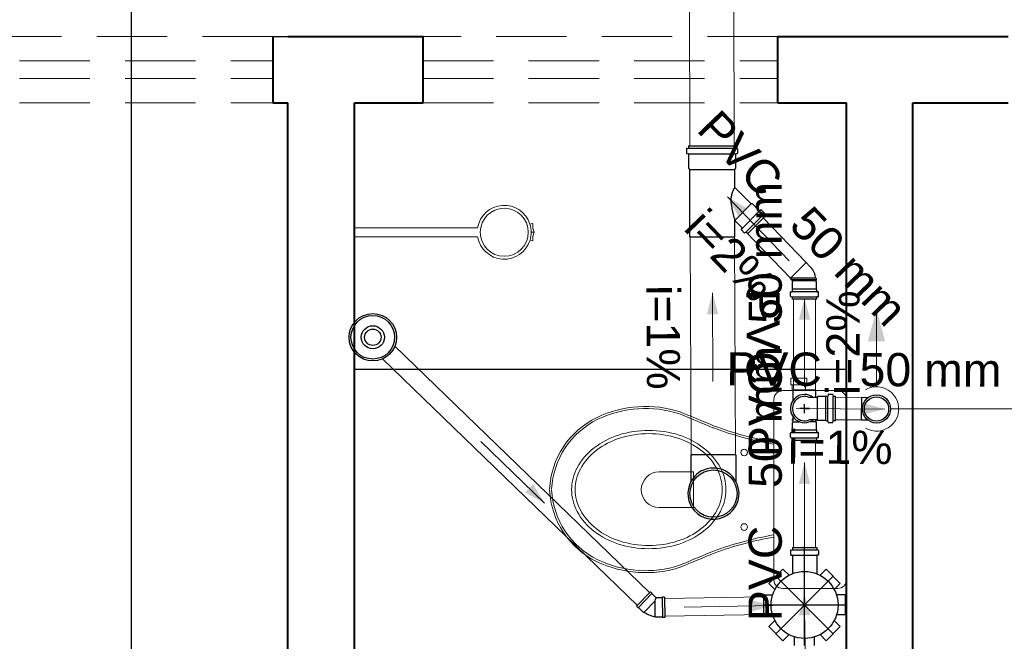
# Model space of a CAD drawing. Header units: millimetres. Extents: x 53 to 3943, y 29 to 3483.
# Tile 28 of 52: x 3874.23 to 3878.67, y 3438.94 to 3441.74. Entities that reach past the tile are written whole.
import ezdxf

# ---------------------------------------------------------------- set-up
doc = ezdxf.new("R2010")
doc.units = ezdxf.units.MM
doc.header["$MEASUREMENT"] = 0
doc.linetypes.add('DASHDOT', pattern=[2.54, 1.27, -0.635, 0, -0.635])
doc.linetypes.add('HIDDEN2', pattern=[0.47625, 0.3175, -0.15875])
for name, color, linetype in [('ARQ-ALVENARIA', 4, 'Continuous'), ('ARQ-PISO', 8, 'Continuous'), ('LOUÇAS', 7, 'Continuous'), ('Simbolos', 5, 'Continuous'), ('Simbolos_int', 2, 'Continuous')]:
    doc.layers.add(name, color=color, linetype=linetype)
for name, color, linetype, lineweight in [('CV-Condutos', 1, 'Continuous', 5), ('CV-Indicação coluna', 5, 'Continuous', 5), ('CV-Sentido conduto', 9, 'Continuous', 5), ('CV-Textos conduto', 7, 'Continuous', 5), ('DI-Detalhes', 1, 'Continuous', 30), ('MB_ALVENARIA', 7, 'Continuous', 40), ('MB_ESQUADRIA', 7, 'Continuous', 5), ('MB_MOBILIÁRIO', 8, 'Continuous', 13), ('TQ-Condutos', 3, 'Continuous', 5), ('TQ-Sentido conduto', 9, 'Continuous', 5), ('TQ-Textos conduto', 7, 'Continuous', 5)]:
    doc.layers.add(name, color=color, linetype=linetype, lineweight=lineweight)
doc.styles.add('Arial', font='arial.ttf')

msp = doc.modelspace()

# ---------------------------------------------------------------- hatches: boundary and pattern name
at = {"layer": 'CV-Condutos', "linetype": 'Continuous'}
msp.add_hatch(color=256, dxfattribs=at).paths.add_polyline_path([(3878.0957, 3440.4357), (3878.0569, 3440.2908), (3878.1345, 3440.2908)])
at = {"layer": 'CV-Sentido conduto', "linetype": 'Continuous'}
msp.add_hatch(color=256, dxfattribs=at).paths.add_polyline_path([(3878.1334, 3439.9855), (3878.0369, 3440.0119), (3878.0366, 3439.9601)])
at = {"layer": 'TQ-Sentido conduto', "linetype": 'Continuous'}
for points in [[(3877.4238, 3440.9424), (3877.4721, 3440.8548), (3877.5094, 3440.8907)], [(3877.3561, 3440.5096), (3877.3307, 3440.4129), (3877.3824, 3440.4131)], [(3877.7711, 3440.4843), (3877.7452, 3440.3877), (3877.7969, 3440.3877)], [(3877.7711, 3439.7446), (3877.7452, 3439.648), (3877.7969, 3439.648)], [(3876.598, 3439.5607), (3876.5465, 3439.6464), (3876.5106, 3439.6092)], [(3877.7701, 3439.1526), (3877.746, 3439.0556), (3877.7978, 3439.0565)], [(3877.6279, 3439.0995), (3877.5309, 3439.1237), (3877.5317, 3439.072)]]:
    msp.add_hatch(color=256, dxfattribs=at).paths.add_polyline_path(points)

# ---------------------------------------------------------------- linework, layer by layer
at = {"layer": 'ARQ-ALVENARIA'}
msp.add_lwpolyline([(3875.3724, 3441.6657), (3875.4403, 3441.6657)], dxfattribs=at)
at = {"layer": 'ARQ-PISO'}
msp.add_lwpolyline([(3875.7403, 3440.1657), (3875.7403, 3440.1657), (3877.9603, 3440.1657)], dxfattribs=at)
at = {"layer": 'CV-Condutos'}
for p, q in [((3877.9111, 3440.0367), (3878.0273, 3440.0361)), ((3877.9111, 3439.9367), (3878.0268, 3439.9361))]:
    msp.add_line(p, q, dxfattribs=at)
for points in [[(3878.0957, 3440.0857), (3878.0957, 3440.4357)], [(3878.0457, 3439.8991), (3878.0597, 3439.8924), (3878.0745, 3439.888), (3878.0899, 3439.8859), (3878.1054, 3439.8862), (3878.1206, 3439.8889), (3878.1353, 3439.8939), (3878.149, 3439.9011), (3878.1614, 3439.9104), (3878.1723, 3439.9214), (3878.1813, 3439.934), (3878.1883, 3439.9479), (3878.193, 3439.9627), (3878.1954, 3439.978), (3878.1954, 3439.9935), (3878.193, 3440.0088), (3878.1883, 3440.0235), (3878.1813, 3440.0374), (3878.1723, 3440.05), (3878.1614, 3440.0611), (3878.149, 3440.0703), (3878.1353, 3440.0775), (3878.1206, 3440.0826), (3878.1054, 3440.0852), (3878.0899, 3440.0855), (3878.0745, 3440.0834), (3878.0597, 3440.079), (3878.0457, 3440.0723)]]:
    msp.add_lwpolyline(points, dxfattribs=at)
at = {"layer": 'CV-Indicação coluna'}
msp.add_line((3879.3262, 3439.9857), (3878.1593, 3439.9857), dxfattribs=at)
at = {"layer": 'CV-Sentido conduto'}
msp.add_lwpolyline([(3877.7334, 3439.9876), (3878.1334, 3439.9855)], dxfattribs=at)
at = {"layer": 'DI-Detalhes'}
msp.add_lwpolyline([(3874.7354, 3445.6273), (3878.8382, 3445.6273), (3878.8382, 3437.9916), (3874.7354, 3437.9916), (3874.7354, 3445.6273)], dxfattribs=at)
at = {"layer": 'LOUÇAS'}
msp.add_line((3875.7403, 3440.7624), (3875.7403, 3440.8024), dxfattribs=at)
at = {"layer": 'MB_ALVENARIA'}
for points in [[(3875.3724, 3441.6657), (3875.3724, 3441.3657)], [(3875.4403, 3441.6657), (3876.0503, 3441.6657)], [(3876.0503, 3441.3657), (3876.0503, 3441.6657)], [(3877.6503, 3441.6657), (3878.6903, 3441.6657)], [(3877.6503, 3441.3657), (3877.6503, 3441.6657)], [(3875.3724, 3441.3657), (3875.4403, 3441.3657)], [(3875.4403, 3432.3257), (3875.4403, 3441.3657)], [(3875.7403, 3437.7057), (3875.7403, 3441.3657)], [(3875.7403, 3441.3657), (3876.0503, 3441.3657)], [(3877.6503, 3441.3657), (3877.9603, 3441.3657)], [(3877.9603, 3437.7057), (3877.9603, 3441.3657)], [(3878.2603, 3437.4057), (3878.2603, 3441.3657)], [(3878.2603, 3441.3657), (3878.6903, 3441.3657)]]:
    msp.add_lwpolyline(points, dxfattribs=at)
at = {"layer": 'MB_ESQUADRIA', "linetype": 'HIDDEN2'}
for points in [[(3875.3724, 3441.6657), (3871.3724, 3441.6657)], [(3877.6503, 3441.6657), (3876.0503, 3441.6657)], [(3871.3724, 3441.5557), (3875.3724, 3441.5557)], [(3876.0503, 3441.5557), (3877.6503, 3441.5557)], [(3871.3724, 3441.4757), (3875.3724, 3441.4757)], [(3876.0503, 3441.4757), (3877.6503, 3441.4757)], [(3871.3724, 3441.3657), (3875.3724, 3441.3657)], [(3876.0503, 3441.3657), (3877.6503, 3441.3657)]]:
    msp.add_lwpolyline(points, dxfattribs=at)
at = {"layer": 'MB_MOBILIÁRIO'}
for p, q in [((3876.5438, 3440.8223), (3876.5325, 3440.8187)), ((3876.2965, 3440.8024), (3875.7403, 3440.8024)), ((3876.551, 3440.7824), (3876.538, 3440.7824)), ((3876.551, 3440.7824), (3876.538, 3440.7824)), ((3876.2965, 3440.7624), (3875.7403, 3440.7624)), ((3876.5327, 3440.7469), (3876.5437, 3440.7435)), ((3877.9603, 3440.0289), (3877.9603, 3439.2143))]:
    msp.add_line(p, q, dxfattribs=at)
for points in [[(3877.7097, 3440.0947), (3877.7097, 3440.1248), (3877.7455, 3440.1248), (3877.7813, 3440.1248), (3877.7813, 3440.0947), (3877.7756, 3440.0947), (3877.7756, 3440.069)], [(3877.9603, 3440.0289), (3877.9603, 3440.0289), (3877.9574, 3440.0446), (3877.9488, 3440.0575), (3877.936, 3440.0661), (3877.9202, 3440.069), (3877.6725, 3440.069), (3877.6725, 3440.069), (3877.6568, 3440.0661), (3877.6439, 3440.0575), (3877.6353, 3440.0446), (3877.6324, 3440.0289), (3877.6324, 3439.6223)], [(3877.7097, 3440.0947), (3877.7155, 3440.0947)], [(3877.7756, 3440.0947), (3877.7155, 3440.0947)], [(3877.7155, 3440.0947), (3877.7155, 3440.069)], [(3877.631, 3439.827), (3877.631, 3439.827), (3877.6324, 3439.8266)], [(3877.1156, 3439.7025), (3877.2702, 3439.7025), (3877.2702, 3439.6209)], [(3877.1156, 3439.5407), (3877.2702, 3439.5407), (3877.2702, 3439.6223)], [(3877.9603, 3439.2143), (3877.9603, 3439.2143), (3877.9574, 3439.1985), (3877.9488, 3439.1871), (3877.936, 3439.1785), (3877.9202, 3439.1756), (3877.6725, 3439.1756), (3877.6725, 3439.1756), (3877.6568, 3439.1785), (3877.6439, 3439.1871), (3877.6353, 3439.1985), (3877.6324, 3439.2143), (3877.6324, 3439.6223)], [(3877.631, 3439.4176), (3877.631, 3439.4176), (3877.6324, 3439.418)]]:
    msp.add_lwpolyline(points, dxfattribs=at)
for points in [[(3877.4163, 3439.6223, 0.124451), (3877.3914, 3439.7205), (3877.3914, 3439.7205, 0.105729), (3877.3144, 3439.8109), (3877.3144, 3439.8109, 0.086876), (3877.2053, 3439.8679), (3877.2053, 3439.8679, 0.077041), (3877.0684, 3439.8891), (3877.0684, 3439.8891, 0.077041), (3876.9315, 3439.8679), (3876.9315, 3439.8679, 0.086876), (3876.8224, 3439.8109), (3876.8224, 3439.8109, 0.105729), (3876.7453, 3439.7205), (3876.7453, 3439.7205, 0.124451), (3876.7205, 3439.6223), (3876.7205, 3439.6223, 0.124451), (3876.7453, 3439.524), (3876.7453, 3439.524, 0.105729), (3876.8224, 3439.4337), (3876.8224, 3439.4337, 0.086876), (3876.9315, 3439.3767), (3876.9315, 3439.3767, 0.077041), (3877.0684, 3439.3555), (3877.0684, 3439.3555, 0.077041), (3877.2053, 3439.3767), (3877.2053, 3439.3767, 0.086876), (3877.3144, 3439.4337), (3877.3144, 3439.4337, 0.105729), (3877.3914, 3439.524), (3877.3914, 3439.524, 0.124451), (3877.4163, 3439.6223), (3877.4163, 3439.6223)], [(3877.4, 3439.6223, 0.124451), (3877.3768, 3439.7142), (3877.3768, 3439.7142, 0.105729), (3877.3038, 3439.7998), (3877.3038, 3439.7998, 0.086876), (3877.1997, 3439.8541), (3877.1997, 3439.8541, 0.077041), (3877.0684, 3439.8744), (3877.0684, 3439.8744, 0.077041), (3876.937, 3439.8541), (3876.937, 3439.8541, 0.086876), (3876.8329, 3439.7998), (3876.8329, 3439.7998, 0.105729), (3876.7599, 3439.7142), (3876.7599, 3439.7142, 0.124451), (3876.7367, 3439.6223), (3876.7367, 3439.6223, 0.124451), (3876.7599, 3439.5304), (3876.7599, 3439.5304, 0.105729), (3876.8329, 3439.4448), (3876.8329, 3439.4448, 0.086876), (3876.937, 3439.3905), (3876.937, 3439.3905, 0.077041), (3877.0684, 3439.3702), (3877.0684, 3439.3702, 0.077041), (3877.1997, 3439.3905), (3877.1997, 3439.3905, 0.086876), (3877.3038, 3439.4448), (3877.3038, 3439.4448, 0.105729), (3877.3768, 3439.5304), (3877.3768, 3439.5304, 0.124451), (3877.4, 3439.6223), (3877.4, 3439.6223)]]:
    msp.add_lwpolyline(points, format="xyb", dxfattribs=at)
for centre, radius in [((3876.4165, 3440.7824), 0.1083), ((3877.4986, 3439.7898), 0.015), ((3877.4986, 3439.4534), 0.015)]:
    msp.add_circle(centre, radius, dxfattribs=at)
for centre, radius, start, end in [((3876.4165, 3440.7824), 0.1216, 17.388, 170.5313), ((3876.5441, 3440.8213), 0.00097, 353.9787, 107.388), ((3876.6222, 3440.8131), 0.0775, 173.9787, 203.3533), ((3876.4165, 3440.7824), 0.1216, 343.0092, 17.388), ((3876.6222, 3440.7517), 0.0775, 156.6467, 185.2895), ((3876.4165, 3440.7824), 0.1216, 189.4687, 343.0092), ((3876.544, 3440.7444), 0.00097, 253.0092, 5.2895), ((3877.054, 3439.4873), 0.5098, 72.0904, 115.4458), ((3877.0536, 3439.4947), 0.4934, 71.867, 115.7625), ((3877, 3439.6057), 0.3797, 115.7625, 177.2081), ((3877, 3439.6057), 0.3702, 115.7625, 177.2081), ((3898.24, 3490.3714), 54.6199, 247.35144, 247.52574), ((3899.4375, 3493.2477), 57.726, 247.353796, 247.518324), ((3877.8932, 3441.3391), 1.5346, 249.6909, 260.163), ((3877.8932, 3441.3391), 1.5251, 249.6909, 260.163), ((3877.1156, 3439.6216), 0.0809, 90, 270), ((3877, 3439.6389), 0.3797, 182.7919, 244.2375), ((3877, 3439.6389), 0.3702, 182.7919, 244.2375), ((3877.8932, 3437.9055), 1.5346, 99.837, 110.3091), ((3877.8932, 3437.9055), 1.5251, 99.837, 110.3091), ((3898.24, 3388.8731), 54.6199, 112.47426, 112.64856), ((3899.4375, 3385.9969), 57.726, 112.481676, 112.646204), ((3877.054, 3439.7573), 0.5098, 244.5542, 287.9096), ((3877.0536, 3439.7499), 0.4934, 244.2375, 288.133)]:
    msp.add_arc(centre, radius, start, end, dxfattribs=at)
at = {"layer": 'Simbolos'}
for p, q in [((3877.2385, 3441.1577), (3877.2385, 3441.1388)), ((3877.2399, 3441.1596), (3877.2458, 3441.1612)), ((3877.2403, 3441.1368), (3877.2454, 3441.1364)), ((3877.2473, 3441.172), (3877.2473, 3441.1631)), ((3877.2473, 3441.172), (3877.4603, 3441.172)), ((3877.2473, 3441.1344), (3877.2473, 3441.0707)), ((3877.4603, 3441.172), (3877.4603, 3441.1631)), ((3877.4603, 3441.1344), (3877.4603, 3441.0707)), ((3877.4676, 3441.1596), (3877.4617, 3441.1612)), ((3877.4672, 3441.1368), (3877.4621, 3441.1364)), ((3877.4691, 3441.1577), (3877.4691, 3441.1388)), ((3877.2473, 3441.0707), (3877.2522, 3441.0658)), ((3877.2522, 3441.0658), (3877.2522, 3440.762)), ((3877.4603, 3441.0707), (3877.4554, 3441.0658)), ((3877.4554, 3441.0658), (3877.4554, 3440.9861)), ((3877.5307, 3440.91), (3877.4559, 3440.9847)), ((3877.5364, 3440.91), (3877.5307, 3440.91)), ((3877.5667, 3440.8796), (3877.5364, 3440.91)), ((3877.5735, 3440.8829), (3877.5694, 3440.8795)), ((3877.5886, 3440.8703), (3877.5762, 3440.8827)), ((3877.5889, 3440.8679), (3877.5858, 3440.8626)), ((3877.4554, 3440.8371), (3877.4554, 3440.762)), ((3877.459, 3440.8383), (3877.4588, 3440.8385)), ((3877.459, 3440.8326), (3877.459, 3440.8383)), ((3877.4894, 3440.8022), (3877.459, 3440.8326)), ((3877.5923, 3440.854), (3877.5149, 3440.7767)), ((3877.5923, 3440.854), (3877.5861, 3440.8602)), ((3877.4861, 3440.7955), (3877.4895, 3440.7995)), ((3877.4986, 3440.7804), (3877.4862, 3440.7928)), ((3877.501, 3440.7801), (3877.5064, 3440.7832)), ((3877.5149, 3440.7767), (3877.5088, 3440.7828)), ((3877.2522, 3440.762), (3877.4554, 3440.762)), ((3877.7954, 3440.6286), (3877.7778, 3440.6462)), ((3877.7175, 3440.5631), (3877.7061, 3440.5745)), ((3877.7168, 3440.5595), (3877.7175, 3440.5603)), ((3877.7168, 3440.5259), (3877.7168, 3440.5595)), ((3877.8218, 3440.5747), (3877.8248, 3440.5745)), ((3877.8218, 3440.5683), (3877.8248, 3440.5686)), ((3877.8218, 3440.5631), (3877.8218, 3440.5683)), ((3877.8254, 3440.5595), (3877.8218, 3440.5631)), ((3877.8248, 3440.5686), (3877.8248, 3440.5745)), ((3877.8254, 3440.5259), (3877.8254, 3440.5595)), ((3877.7075, 3440.4942), (3877.7075, 3440.5117)), ((3877.7093, 3440.5137), (3877.7145, 3440.5142)), ((3877.7164, 3440.5255), (3877.7168, 3440.5259)), ((3877.7164, 3440.5162), (3877.7164, 3440.5255)), ((3877.8258, 3440.5255), (3877.8254, 3440.5259)), ((3877.8258, 3440.5162), (3877.8258, 3440.5255)), ((3877.8328, 3440.5137), (3877.8276, 3440.5142)), ((3877.8347, 3440.4942), (3877.8347, 3440.5117)), ((3877.7089, 3440.4923), (3877.7149, 3440.4907)), ((3877.7164, 3440.48), (3877.7164, 3440.4887)), ((3877.8258, 3440.48), (3877.7164, 3440.48)), ((3877.8258, 3440.48), (3877.8258, 3440.4887)), ((3877.8332, 3440.4923), (3877.8272, 3440.4907)), ((3877.7204, 3440.0258), (3877.7204, 3440.0712)), ((3877.8218, 3440.0381), (3877.8218, 3440.0712)), ((3877.828, 3440.0381), (3877.7916, 3440.0381)), ((3877.8316, 3440.0417), (3877.828, 3440.0381)), ((3877.8652, 3440.0417), (3877.8316, 3440.0417)), ((3877.8656, 3440.0421), (3877.8652, 3440.0417)), ((3877.8749, 3440.0421), (3877.8656, 3440.0421)), ((3877.8774, 3440.0491), (3877.8769, 3440.0439)), ((3877.8969, 3440.051), (3877.8794, 3440.051)), ((3877.8988, 3440.0495), (3877.9004, 3440.0435)), ((3877.9111, 3440.0421), (3877.9024, 3440.0421)), ((3877.9111, 3439.9327), (3877.9111, 3440.0421)), ((3878.0575, 3440.0366), (3878.0273, 3440.0368)), ((3877.7204, 3439.9399), (3877.7174, 3439.9396)), ((3877.7174, 3439.9337), (3877.7174, 3439.9396)), ((3877.7204, 3439.9335), (3877.7174, 3439.9337)), ((3877.7204, 3439.9283), (3877.7204, 3439.949)), ((3877.828, 3439.9367), (3877.7916, 3439.9367)), ((3877.8218, 3439.9283), (3877.8218, 3439.9367)), ((3877.8218, 3439.9335), (3877.8248, 3439.9337)), ((3877.8248, 3439.9337), (3877.8248, 3439.9367)), ((3877.8316, 3439.9331), (3877.828, 3439.9367)), ((3877.8652, 3439.9331), (3877.8316, 3439.9331)), ((3877.8656, 3439.9327), (3877.8652, 3439.9331)), ((3877.8749, 3439.9327), (3877.8656, 3439.9327)), ((3877.9111, 3439.9327), (3877.9024, 3439.9327)), ((3878.057, 3439.9352), (3878.0268, 3439.9354)), ((3877.7164, 3439.8907), (3877.7168, 3439.8911)), ((3877.7164, 3439.8813), (3877.7164, 3439.8907)), ((3877.7168, 3439.9247), (3877.7204, 3439.9283)), ((3877.7168, 3439.8911), (3877.7168, 3439.9247)), ((3877.8254, 3439.9247), (3877.8218, 3439.9283)), ((3877.8254, 3439.8911), (3877.8254, 3439.9247)), ((3877.8258, 3439.8907), (3877.8254, 3439.8911)), ((3877.8258, 3439.8813), (3877.8258, 3439.8907)), ((3877.8774, 3439.9256), (3877.8769, 3439.9308)), ((3877.8969, 3439.9238), (3877.8794, 3439.9238)), ((3877.8988, 3439.9252), (3877.9004, 3439.9312)), ((3877.7075, 3439.8593), (3877.7075, 3439.8768)), ((3877.7089, 3439.8574), (3877.7149, 3439.8558)), ((3877.7093, 3439.8788), (3877.7145, 3439.8793)), ((3877.7164, 3439.8452), (3877.7164, 3439.8539)), ((3877.7164, 3439.8452), (3877.8258, 3439.8452)), ((3877.8258, 3439.8452), (3877.8258, 3439.8539)), ((3877.8332, 3439.8574), (3877.8272, 3439.8558)), ((3877.8328, 3439.8788), (3877.8276, 3439.8793)), ((3877.8347, 3439.8593), (3877.8347, 3439.8768)), ((3877.2579, 3439.7787), (3877.2584, 3439.658)), ((3877.4611, 3439.7796), (3877.4616, 3439.659)), ((3877.7164, 3439.3609), (3877.8258, 3439.3609)), ((3877.7164, 3439.3609), (3877.7164, 3439.3522)), ((3877.8258, 3439.3609), (3877.8258, 3439.3522)), ((3877.7075, 3439.3467), (3877.7075, 3439.3292)), ((3877.7089, 3439.3486), (3877.7149, 3439.3502)), ((3877.7093, 3439.3272), (3877.7145, 3439.3267)), ((3877.7164, 3439.3247), (3877.7164, 3439.2426)), ((3877.8258, 3439.3247), (3877.8258, 3439.2426)), ((3877.8332, 3439.3486), (3877.8272, 3439.3502)), ((3877.8328, 3439.3272), (3877.8276, 3439.3267)), ((3877.8347, 3439.3467), (3877.8347, 3439.3292)), ((3877.6098, 3439.1994), (3877.6735, 3439.2631)), ((3877.6735, 3439.2631), (3877.701, 3439.2356)), ((3877.8686, 3439.2631), (3877.8412, 3439.2356)), ((3877.8686, 3439.2631), (3877.9323, 3439.1994)), ((3877.6098, 3439.1994), (3877.6373, 3439.172)), ((3877.9323, 3439.1994), (3877.9048, 3439.172)), ((3877.0769, 3439.1614), (3877.0135, 3439.0958)), ((3877.0769, 3439.1614), (3877.0826, 3439.1558)), ((3877.0826, 3439.1558), (3877.0827, 3439.153)), ((3877.0827, 3439.153), (3877.102, 3439.1342)), ((3877.129, 3439.1347), (3877.102, 3439.1342)), ((3877.1309, 3439.1368), (3877.129, 3439.1347)), ((3877.1389, 3439.1369), (3877.1309, 3439.1368)), ((3877.1389, 3439.1369), (3877.1405, 3439.0457)), ((3877.5881, 3439.1469), (3877.6269, 3439.1469)), ((3877.5881, 3439.0569), (3877.5881, 3439.1469)), ((3877.9541, 3439.1469), (3877.9152, 3439.1469)), ((3877.9541, 3439.1469), (3877.9541, 3439.0569)), ((3877.0135, 3439.0958), (3877.0193, 3439.0902)), ((3877.0193, 3439.0902), (3877.0221, 3439.0903)), ((3877.0221, 3439.0903), (3877.0437, 3439.0694)), ((3877.0437, 3439.0694), (3877.047, 3439.0695)), ((3877.1005, 3439.047), (3877.098, 3439.0494)), ((3877.1305, 3439.0475), (3877.1005, 3439.047)), ((3877.1325, 3439.0455), (3877.1305, 3439.0475)), ((3877.1405, 3439.0457), (3877.1325, 3439.0455)), ((3877.5881, 3439.0569), (3877.6269, 3439.0569)), ((3877.9541, 3439.0569), (3877.9152, 3439.0569)), ((3877.6098, 3439.0043), (3877.6373, 3439.0318)), ((3877.6735, 3438.9406), (3877.6098, 3439.0043)), ((3877.9323, 3439.0043), (3877.8686, 3438.9406)), ((3877.9323, 3439.0043), (3877.9048, 3439.0318)), ((3877.6735, 3438.9406), (3877.701, 3438.9681)), ((3877.7261, 3438.9189), (3877.7261, 3438.9577)), ((3877.8161, 3438.9189), (3877.8161, 3438.9577)), ((3877.8686, 3438.9406), (3877.8412, 3438.9681))]:
    msp.add_line(p, q, dxfattribs=at)
for points in [[(3877.2399, 3441.1597), (3877.2397, 3441.1596), (3877.2394, 3441.1594), (3877.2392, 3441.1593), (3877.239, 3441.159), (3877.2388, 3441.1588), (3877.2387, 3441.1586), (3877.2386, 3441.1583), (3877.2385, 3441.158), (3877.2385, 3441.1577)], [(3877.2385, 3441.1388), (3877.2385, 3441.1385), (3877.2386, 3441.1382), (3877.2387, 3441.1379), (3877.2389, 3441.1376), (3877.2391, 3441.1373), (3877.2394, 3441.1371), (3877.2397, 3441.137), (3877.24, 3441.1369), (3877.2403, 3441.1368)], [(3877.2473, 3441.1344), (3877.2472, 3441.1347), (3877.2472, 3441.135), (3877.247, 3441.1353), (3877.2468, 3441.1356), (3877.2466, 3441.1358), (3877.2464, 3441.136), (3877.2461, 3441.1362), (3877.2458, 3441.1363), (3877.2454, 3441.1364)], [(3877.2458, 3441.1612), (3877.2461, 3441.1613), (3877.2463, 3441.1614), (3877.2466, 3441.1616), (3877.2468, 3441.1618), (3877.2469, 3441.162), (3877.2471, 3441.1623), (3877.2472, 3441.1626), (3877.2472, 3441.1628), (3877.2473, 3441.1631)], [(3877.4603, 3441.1631), (3877.4603, 3441.1628), (3877.4604, 3441.1626), (3877.4605, 3441.1623), (3877.4606, 3441.162), (3877.4608, 3441.1618), (3877.461, 3441.1616), (3877.4612, 3441.1614), (3877.4615, 3441.1613), (3877.4617, 3441.1612)], [(3877.4621, 3441.1364), (3877.4618, 3441.1363), (3877.4615, 3441.1362), (3877.4612, 3441.136), (3877.4609, 3441.1358), (3877.4607, 3441.1356), (3877.4605, 3441.1353), (3877.4604, 3441.135), (3877.4603, 3441.1347), (3877.4603, 3441.1344)], [(3877.4672, 3441.1368), (3877.4676, 3441.1369), (3877.4679, 3441.137), (3877.4682, 3441.1371), (3877.4684, 3441.1373), (3877.4686, 3441.1376), (3877.4688, 3441.1379), (3877.469, 3441.1382), (3877.469, 3441.1385), (3877.4691, 3441.1388)], [(3877.4691, 3441.1577), (3877.469, 3441.158), (3877.469, 3441.1583), (3877.4689, 3441.1586), (3877.4687, 3441.1588), (3877.4686, 3441.159), (3877.4684, 3441.1593), (3877.4681, 3441.1594), (3877.4679, 3441.1596), (3877.4676, 3441.1597)], [(3877.4554, 3440.9861), (3877.4554, 3440.9859), (3877.4554, 3440.9858), (3877.4554, 3440.9856), (3877.4555, 3440.9854), (3877.4556, 3440.9853), (3877.4556, 3440.9851), (3877.4557, 3440.985), (3877.4558, 3440.9848), (3877.456, 3440.9847)], [(3877.5667, 3440.8796), (3877.567, 3440.8794), (3877.5673, 3440.8792), (3877.5676, 3440.8791), (3877.5679, 3440.879), (3877.5682, 3440.879), (3877.5686, 3440.879), (3877.5689, 3440.8791), (3877.5692, 3440.8793), (3877.5694, 3440.8795)], [(3877.5762, 3440.8827), (3877.5759, 3440.8829), (3877.5756, 3440.8831), (3877.5753, 3440.8832), (3877.575, 3440.8833), (3877.5747, 3440.8833), (3877.5744, 3440.8833), (3877.574, 3440.8832), (3877.5737, 3440.883), (3877.5735, 3440.8829)], [(3877.5889, 3440.8679), (3877.589, 3440.8682), (3877.5891, 3440.8685), (3877.5891, 3440.8687), (3877.5891, 3440.869), (3877.5891, 3440.8693), (3877.589, 3440.8696), (3877.5889, 3440.8699), (3877.5888, 3440.8701), (3877.5886, 3440.8703)], [(3877.4588, 3440.8385), (3877.4586, 3440.8387), (3877.4584, 3440.8388), (3877.4581, 3440.8389), (3877.4579, 3440.839), (3877.4576, 3440.8391), (3877.4574, 3440.8391), (3877.4571, 3440.8391), (3877.4568, 3440.839), (3877.4566, 3440.8389), (3877.4564, 3440.8388), (3877.4561, 3440.8387), (3877.456, 3440.8385), (3877.4558, 3440.8383), (3877.4556, 3440.8381), (3877.4555, 3440.8378), (3877.4554, 3440.8376), (3877.4554, 3440.8373), (3877.4554, 3440.8371)], [(3877.5858, 3440.8626), (3877.5857, 3440.8623), (3877.5856, 3440.8621), (3877.5856, 3440.8618), (3877.5855, 3440.8615), (3877.5856, 3440.8612), (3877.5857, 3440.8609), (3877.5858, 3440.8607), (3877.5859, 3440.8604), (3877.5861, 3440.8602)], [(3877.4861, 3440.7955), (3877.4859, 3440.7952), (3877.4858, 3440.7949), (3877.4857, 3440.7946), (3877.4856, 3440.7943), (3877.4857, 3440.7939), (3877.4857, 3440.7936), (3877.4859, 3440.7933), (3877.486, 3440.793), (3877.4862, 3440.7928)], [(3877.4895, 3440.7995), (3877.4897, 3440.7998), (3877.4898, 3440.8001), (3877.4899, 3440.8004), (3877.49, 3440.8007), (3877.49, 3440.8011), (3877.4899, 3440.8014), (3877.4898, 3440.8017), (3877.4896, 3440.802), (3877.4894, 3440.8022)], [(3877.4986, 3440.7804), (3877.4989, 3440.7802), (3877.4991, 3440.7801), (3877.4994, 3440.7799), (3877.4996, 3440.7799), (3877.4999, 3440.7798), (3877.5002, 3440.7798), (3877.5005, 3440.7799), (3877.5008, 3440.78), (3877.501, 3440.7801)], [(3877.5088, 3440.7828), (3877.5086, 3440.783), (3877.5083, 3440.7832), (3877.5081, 3440.7833), (3877.5078, 3440.7834), (3877.5075, 3440.7834), (3877.5072, 3440.7834), (3877.5069, 3440.7834), (3877.5066, 3440.7833), (3877.5064, 3440.7832)], [(3877.8218, 3440.5747), (3877.8206, 3440.5814), (3877.819, 3440.588), (3877.8169, 3440.5945), (3877.8144, 3440.6008), (3877.8114, 3440.6068), (3877.808, 3440.6127), (3877.8042, 3440.6183), (3877.8, 3440.6236), (3877.7954, 3440.6286)], [(3877.7175, 3440.5603), (3877.7176, 3440.5604), (3877.7177, 3440.5605), (3877.7178, 3440.5607), (3877.7179, 3440.5608), (3877.718, 3440.561), (3877.718, 3440.5612), (3877.718, 3440.5613), (3877.7181, 3440.5615), (3877.7181, 3440.5617), (3877.7181, 3440.5619), (3877.718, 3440.562), (3877.718, 3440.5622), (3877.718, 3440.5624), (3877.7179, 3440.5625), (3877.7178, 3440.5627), (3877.7177, 3440.5628), (3877.7176, 3440.563), (3877.7175, 3440.5631)], [(3877.7093, 3440.5137), (3877.709, 3440.5137), (3877.7086, 3440.5136), (3877.7084, 3440.5134), (3877.7081, 3440.5132), (3877.7079, 3440.513), (3877.7077, 3440.5127), (3877.7076, 3440.5124), (3877.7075, 3440.5121), (3877.7075, 3440.5117)], [(3877.7145, 3440.5142), (3877.7149, 3440.5143), (3877.7152, 3440.5144), (3877.7155, 3440.5145), (3877.7157, 3440.5147), (3877.7159, 3440.515), (3877.7161, 3440.5152), (3877.7162, 3440.5155), (3877.7163, 3440.5159), (3877.7164, 3440.5162)], [(3877.8258, 3440.5162), (3877.8258, 3440.5159), (3877.8259, 3440.5155), (3877.826, 3440.5152), (3877.8262, 3440.515), (3877.8264, 3440.5147), (3877.8267, 3440.5145), (3877.8269, 3440.5144), (3877.8273, 3440.5143), (3877.8276, 3440.5142)], [(3877.8347, 3440.5117), (3877.8346, 3440.5121), (3877.8345, 3440.5124), (3877.8344, 3440.5127), (3877.8342, 3440.513), (3877.834, 3440.5132), (3877.8338, 3440.5134), (3877.8335, 3440.5136), (3877.8332, 3440.5137), (3877.8328, 3440.5137)], [(3877.7075, 3440.4942), (3877.7075, 3440.4939), (3877.7075, 3440.4936), (3877.7076, 3440.4934), (3877.7078, 3440.4931), (3877.708, 3440.4929), (3877.7082, 3440.4927), (3877.7084, 3440.4925), (3877.7087, 3440.4924), (3877.7089, 3440.4923)], [(3877.7164, 3440.4887), (3877.7163, 3440.489), (3877.7163, 3440.4893), (3877.7162, 3440.4896), (3877.716, 3440.4898), (3877.7158, 3440.4901), (3877.7156, 3440.4903), (3877.7154, 3440.4904), (3877.7151, 3440.4906), (3877.7149, 3440.4907)], [(3877.8272, 3440.4907), (3877.827, 3440.4906), (3877.8267, 3440.4904), (3877.8265, 3440.4903), (3877.8263, 3440.4901), (3877.8261, 3440.4898), (3877.8259, 3440.4896), (3877.8258, 3440.4893), (3877.8258, 3440.489), (3877.8258, 3440.4887)], [(3877.8332, 3440.4923), (3877.8334, 3440.4924), (3877.8337, 3440.4925), (3877.8339, 3440.4927), (3877.8341, 3440.4929), (3877.8343, 3440.4931), (3877.8345, 3440.4934), (3877.8346, 3440.4936), (3877.8346, 3440.4939), (3877.8347, 3440.4942)], [(3877.7916, 3440.0381), (3877.7841, 3440.0405), (3877.7762, 3440.0418), (3877.7683, 3440.042), (3877.7605, 3440.041), (3877.7528, 3440.0389), (3877.7456, 3440.0358), (3877.7389, 3440.0316), (3877.7328, 3440.0265), (3877.7276, 3440.0206), (3877.7232, 3440.0139), (3877.7199, 3440.0067), (3877.7176, 3439.9992), (3877.7165, 3439.9913), (3877.7165, 3439.9834), (3877.7176, 3439.9756), (3877.7199, 3439.968), (3877.7232, 3439.9608), (3877.7276, 3439.9542), (3877.7328, 3439.9483), (3877.7389, 3439.9431), (3877.7456, 3439.939), (3877.7528, 3439.9358), (3877.7605, 3439.9337), (3877.7683, 3439.9327), (3877.7762, 3439.9329), (3877.7841, 3439.9342), (3877.7916, 3439.9367)], [(3877.8749, 3440.0421), (3877.8752, 3440.0421), (3877.8756, 3440.0422), (3877.8759, 3440.0423), (3877.8761, 3440.0425), (3877.8764, 3440.0427), (3877.8766, 3440.043), (3877.8767, 3440.0433), (3877.8769, 3440.0436), (3877.8769, 3440.0439)], [(3877.8794, 3440.051), (3877.879, 3440.0509), (3877.8787, 3440.0509), (3877.8784, 3440.0507), (3877.8782, 3440.0506), (3877.8779, 3440.0503), (3877.8777, 3440.0501), (3877.8775, 3440.0498), (3877.8774, 3440.0495), (3877.8774, 3440.0491)], [(3877.8988, 3440.0495), (3877.8987, 3440.0498), (3877.8986, 3440.05), (3877.8984, 3440.0503), (3877.8982, 3440.0505), (3877.898, 3440.0506), (3877.8977, 3440.0508), (3877.8975, 3440.0509), (3877.8972, 3440.0509), (3877.8969, 3440.051)], [(3877.9004, 3440.0436), (3877.9005, 3440.0433), (3877.9007, 3440.043), (3877.9008, 3440.0428), (3877.901, 3440.0426), (3877.9013, 3440.0424), (3877.9015, 3440.0423), (3877.9018, 3440.0422), (3877.9021, 3440.0421), (3877.9024, 3440.0421)], [(3877.8769, 3439.9308), (3877.8769, 3439.9312), (3877.8767, 3439.9315), (3877.8766, 3439.9318), (3877.8764, 3439.932), (3877.8761, 3439.9323), (3877.8759, 3439.9324), (3877.8756, 3439.9326), (3877.8752, 3439.9326), (3877.8749, 3439.9327)], [(3877.9024, 3439.9327), (3877.9021, 3439.9326), (3877.9018, 3439.9326), (3877.9015, 3439.9325), (3877.9013, 3439.9323), (3877.901, 3439.9322), (3877.9008, 3439.932), (3877.9007, 3439.9317), (3877.9005, 3439.9315), (3877.9004, 3439.9312)], [(3877.8774, 3439.9256), (3877.8774, 3439.9253), (3877.8775, 3439.925), (3877.8777, 3439.9247), (3877.8779, 3439.9244), (3877.8782, 3439.9242), (3877.8784, 3439.924), (3877.8787, 3439.9239), (3877.879, 3439.9238), (3877.8794, 3439.9238)], [(3877.8969, 3439.9238), (3877.8972, 3439.9238), (3877.8975, 3439.9239), (3877.8977, 3439.924), (3877.898, 3439.9241), (3877.8982, 3439.9243), (3877.8984, 3439.9245), (3877.8986, 3439.9247), (3877.8987, 3439.925), (3877.8988, 3439.9253)], [(3877.7093, 3439.8788), (3877.709, 3439.8788), (3877.7086, 3439.8787), (3877.7084, 3439.8785), (3877.7081, 3439.8783), (3877.7079, 3439.8781), (3877.7077, 3439.8778), (3877.7076, 3439.8775), (3877.7075, 3439.8772), (3877.7075, 3439.8768)], [(3877.7075, 3439.8593), (3877.7075, 3439.859), (3877.7075, 3439.8588), (3877.7076, 3439.8585), (3877.7078, 3439.8582), (3877.708, 3439.858), (3877.7082, 3439.8578), (3877.7084, 3439.8576), (3877.7087, 3439.8575), (3877.7089, 3439.8574)], [(3877.7145, 3439.8793), (3877.7149, 3439.8794), (3877.7152, 3439.8795), (3877.7155, 3439.8796), (3877.7157, 3439.8798), (3877.7159, 3439.8801), (3877.7161, 3439.8804), (3877.7162, 3439.8807), (3877.7163, 3439.881), (3877.7164, 3439.8813)], [(3877.7164, 3439.8539), (3877.7163, 3439.8542), (3877.7163, 3439.8544), (3877.7162, 3439.8547), (3877.716, 3439.855), (3877.7158, 3439.8552), (3877.7156, 3439.8554), (3877.7154, 3439.8556), (3877.7151, 3439.8557), (3877.7149, 3439.8558)], [(3877.8258, 3439.8813), (3877.8258, 3439.881), (3877.8259, 3439.8807), (3877.826, 3439.8804), (3877.8262, 3439.8801), (3877.8264, 3439.8798), (3877.8267, 3439.8796), (3877.8269, 3439.8795), (3877.8273, 3439.8794), (3877.8276, 3439.8793)], [(3877.8272, 3439.8558), (3877.827, 3439.8557), (3877.8267, 3439.8556), (3877.8265, 3439.8554), (3877.8263, 3439.8552), (3877.8261, 3439.855), (3877.8259, 3439.8547), (3877.8258, 3439.8544), (3877.8258, 3439.8542), (3877.8258, 3439.8539)], [(3877.8347, 3439.8768), (3877.8346, 3439.8772), (3877.8345, 3439.8775), (3877.8344, 3439.8778), (3877.8342, 3439.8781), (3877.834, 3439.8783), (3877.8338, 3439.8785), (3877.8335, 3439.8787), (3877.8332, 3439.8788), (3877.8328, 3439.8788)], [(3877.8332, 3439.8574), (3877.8334, 3439.8575), (3877.8337, 3439.8576), (3877.8339, 3439.8578), (3877.8341, 3439.858), (3877.8343, 3439.8582), (3877.8345, 3439.8585), (3877.8346, 3439.8588), (3877.8346, 3439.859), (3877.8347, 3439.8593)], [(3877.4616, 3439.659), (3877.4543, 3439.6707), (3877.4457, 3439.6814), (3877.4358, 3439.6911), (3877.4249, 3439.6995), (3877.413, 3439.7065), (3877.4003, 3439.7121), (3877.3871, 3439.7161), (3877.3735, 3439.7185), (3877.3598, 3439.7193), (3877.346, 3439.7184), (3877.3324, 3439.7158), (3877.3192, 3439.7117), (3877.3067, 3439.706), (3877.2948, 3439.6989), (3877.284, 3439.6904), (3877.2742, 3439.6806), (3877.2656, 3439.6698), (3877.2584, 3439.658)], [(3877.2584, 3439.658), (3877.2514, 3439.6419), (3877.2469, 3439.6249), (3877.245, 3439.6073), (3877.2459, 3439.5898), (3877.2494, 3439.5725), (3877.2554, 3439.556), (3877.264, 3439.5406), (3877.2747, 3439.5267), (3877.2875, 3439.5145), (3877.302, 3439.5045), (3877.3178, 3439.4968), (3877.3346, 3439.4916), (3877.352, 3439.489), (3877.3696, 3439.489), (3877.387, 3439.4918), (3877.4038, 3439.4972), (3877.4195, 3439.505), (3877.4339, 3439.5152), (3877.4465, 3439.5275), (3877.4572, 3439.5415), (3877.4656, 3439.557), (3877.4715, 3439.5735), (3877.4748, 3439.5908), (3877.4755, 3439.6084), (3877.4735, 3439.6259), (3877.4688, 3439.6429), (3877.4616, 3439.659)], [(3877.7089, 3439.3486), (3877.7087, 3439.3485), (3877.7084, 3439.3484), (3877.7082, 3439.3482), (3877.708, 3439.348), (3877.7078, 3439.3478), (3877.7076, 3439.3475), (3877.7075, 3439.3473), (3877.7075, 3439.347), (3877.7075, 3439.3467)], [(3877.7075, 3439.3292), (3877.7075, 3439.3289), (3877.7076, 3439.3285), (3877.7077, 3439.3282), (3877.7079, 3439.328), (3877.7081, 3439.3277), (3877.7084, 3439.3275), (3877.7086, 3439.3274), (3877.709, 3439.3272), (3877.7093, 3439.3272)], [(3877.7164, 3439.3247), (3877.7163, 3439.325), (3877.7162, 3439.3254), (3877.7161, 3439.3257), (3877.7159, 3439.3259), (3877.7157, 3439.3262), (3877.7155, 3439.3264), (3877.7152, 3439.3265), (3877.7149, 3439.3267), (3877.7145, 3439.3267)], [(3877.7149, 3439.3502), (3877.7151, 3439.3503), (3877.7154, 3439.3505), (3877.7156, 3439.3506), (3877.7158, 3439.3508), (3877.716, 3439.3511), (3877.7162, 3439.3513), (3877.7163, 3439.3516), (3877.7163, 3439.3519), (3877.7164, 3439.3522)], [(3877.8258, 3439.3522), (3877.8258, 3439.3519), (3877.8258, 3439.3516), (3877.8259, 3439.3513), (3877.8261, 3439.3511), (3877.8263, 3439.3508), (3877.8265, 3439.3506), (3877.8267, 3439.3505), (3877.827, 3439.3503), (3877.8272, 3439.3502)], [(3877.8276, 3439.3267), (3877.8273, 3439.3267), (3877.8269, 3439.3265), (3877.8267, 3439.3264), (3877.8264, 3439.3262), (3877.8262, 3439.3259), (3877.826, 3439.3257), (3877.8259, 3439.3254), (3877.8258, 3439.325), (3877.8258, 3439.3247)], [(3877.8328, 3439.3272), (3877.8332, 3439.3272), (3877.8335, 3439.3274), (3877.8338, 3439.3275), (3877.834, 3439.3277), (3877.8342, 3439.328), (3877.8344, 3439.3282), (3877.8345, 3439.3285), (3877.8346, 3439.3289), (3877.8347, 3439.3292)], [(3877.8347, 3439.3467), (3877.8346, 3439.347), (3877.8346, 3439.3473), (3877.8345, 3439.3475), (3877.8343, 3439.3478), (3877.8341, 3439.348), (3877.8339, 3439.3482), (3877.8337, 3439.3484), (3877.8334, 3439.3485), (3877.8332, 3439.3486)], [(3877.0471, 3439.0695), (3877.0522, 3439.0661), (3877.0575, 3439.0629), (3877.0629, 3439.0601), (3877.0685, 3439.0576), (3877.0742, 3439.0553), (3877.0801, 3439.0533), (3877.086, 3439.0517), (3877.092, 3439.0504), (3877.098, 3439.0494)]]:
    msp.add_lwpolyline(points, dxfattribs=at)
for centre, radius in [((3875.8236, 3440.309), 0.107), ((3875.8236, 3440.309), 0.052), ((3878.0957, 3439.9857), 0.0636), ((3877.7711, 3439.1019), 0.151)]:
    msp.add_circle(centre, radius, dxfattribs=at)
at = {"layer": 'Simbolos_int'}
for p, q in [((3877.2473, 3441.1616), (3877.4603, 3441.1616)), ((3877.2473, 3441.1362), (3877.4603, 3441.1362)), ((3877.2522, 3441.0658), (3877.4554, 3441.0658)), ((3877.459, 3440.8383), (3877.5307, 3440.91)), ((3877.568, 3440.8783), (3877.4907, 3440.8009)), ((3877.585, 3440.8613), (3877.5077, 3440.7839)), ((3877.7061, 3440.5745), (3877.7778, 3440.6462)), ((3877.8218, 3440.5747), (3877.7063, 3440.5747)), ((3877.8218, 3440.5683), (3877.7123, 3440.5683)), ((3877.8218, 3440.5631), (3877.7175, 3440.5631)), ((3877.8258, 3440.5255), (3877.7164, 3440.5255)), ((3877.8258, 3440.5143), (3877.7164, 3440.5143)), ((3877.8258, 3440.4903), (3877.7164, 3440.4903)), ((3877.7204, 3440.0712), (3877.8218, 3440.0712)), ((3877.828, 3440.0381), (3877.828, 3439.9367)), ((3877.8656, 3440.0421), (3877.8656, 3439.9327)), ((3877.8768, 3439.9327), (3877.8768, 3440.0421)), ((3877.9008, 3439.9327), (3877.9008, 3440.0421)), ((3878.0273, 3440.0368), (3878.0268, 3439.9354)), ((3877.7936, 3439.9874), (3877.7505, 3439.9874)), ((3877.7711, 3439.9666), (3877.7711, 3440.0079)), ((3877.7711, 3439.9874), (3877.7936, 3439.9874)), ((3877.7168, 3439.8911), (3877.8254, 3439.8911)), ((3877.7204, 3439.9283), (3877.7476, 3439.9283)), ((3877.8218, 3439.9283), (3877.7945, 3439.9283)), ((3877.7164, 3439.8795), (3877.8258, 3439.8795)), ((3877.7164, 3439.8554), (3877.8258, 3439.8554)), ((3877.4611, 3439.7796), (3877.2579, 3439.7787)), ((3877.7164, 3439.3506), (3877.8258, 3439.3506)), ((3877.7164, 3439.3266), (3877.8258, 3439.3266)), ((3877.0221, 3439.0903), (3877.0827, 3439.153)), ((3877.0991, 3439.1268), (3877.102, 3439.1342)), ((3877.129, 3439.1347), (3877.1305, 3439.0475)), ((3877.0968, 3439.121), (3877.047, 3439.0695)), ((3877.0968, 3439.121), (3877.0991, 3439.1268)), ((3877.098, 3439.0494), (3877.0968, 3439.121))]:
    msp.add_line(p, q, dxfattribs=at)
at = {"layer": 'Simbolos_int', "linetype": 'DASHDOT'}
for p, q in [((3877.7711, 3438.9189), (3877.7711, 3439.3609)), ((3877.6417, 3438.9725), (3877.9005, 3439.2313)), ((3877.6417, 3439.2313), (3877.9005, 3438.9725)), ((3877.5881, 3439.1019), (3877.9541, 3439.1019))]:
    msp.add_line(p, q, dxfattribs=at)
at = {"layer": 'Simbolos_int'}
for points in [[(3877.4513, 3440.9762), (3877.4494, 3440.9722), (3877.4477, 3440.9681), (3877.4461, 3440.964), (3877.4446, 3440.9598), (3877.4433, 3440.9556), (3877.4421, 3440.9514), (3877.4411, 3440.9471), (3877.4402, 3440.9428), (3877.4395, 3440.9384)], [(3877.4555, 3440.9854), (3877.455, 3440.9844), (3877.4545, 3440.9834), (3877.454, 3440.9824), (3877.4535, 3440.9814), (3877.4531, 3440.9803), (3877.4526, 3440.9793), (3877.4521, 3440.9783), (3877.4517, 3440.9772), (3877.4513, 3440.9762)], [(3877.4395, 3440.9384), (3877.4393, 3440.9372), (3877.4391, 3440.936), (3877.4389, 3440.9347), (3877.4388, 3440.9335), (3877.4386, 3440.9323), (3877.4385, 3440.9311), (3877.4384, 3440.9298), (3877.4382, 3440.9286), (3877.4382, 3440.9274)], [(3877.4382, 3440.9274), (3877.4382, 3440.9269), (3877.4382, 3440.9265), (3877.4382, 3440.926), (3877.4382, 3440.9256), (3877.4382, 3440.9251), (3877.4383, 3440.9247), (3877.4383, 3440.9242), (3877.4383, 3440.9238), (3877.4384, 3440.9233)], [(3877.4384, 3440.9233), (3877.4386, 3440.9205), (3877.4388, 3440.9176), (3877.4392, 3440.9148), (3877.4395, 3440.912), (3877.4399, 3440.9092), (3877.4404, 3440.9064), (3877.4409, 3440.9036), (3877.4415, 3440.9008), (3877.4421, 3440.898)], [(3877.4421, 3440.898), (3877.4424, 3440.8951), (3877.4428, 3440.8922), (3877.4432, 3440.8893), (3877.4437, 3440.8864), (3877.4442, 3440.8835), (3877.4448, 3440.8806), (3877.4454, 3440.8777), (3877.4461, 3440.8748), (3877.4469, 3440.872)], [(3877.4469, 3440.872), (3877.4474, 3440.8691), (3877.4481, 3440.8662), (3877.4487, 3440.8633), (3877.4494, 3440.8605), (3877.4502, 3440.8576), (3877.451, 3440.8548), (3877.4519, 3440.852), (3877.4528, 3440.8492), (3877.4538, 3440.8464)], [(3877.4538, 3440.8464), (3877.4541, 3440.8455), (3877.4544, 3440.8447), (3877.4547, 3440.8439), (3877.455, 3440.8431), (3877.4554, 3440.8422), (3877.4557, 3440.8414), (3877.4561, 3440.8406), (3877.4564, 3440.8398), (3877.4568, 3440.839)], [(3877.8095, 3440.0381), (3877.8006, 3440.0437), (3877.791, 3440.0478), (3877.7809, 3440.0502), (3877.7705, 3440.051), (3877.7601, 3440.05), (3877.75, 3440.0474), (3877.7404, 3440.0431), (3877.7317, 3440.0373), (3877.7241, 3440.0302), (3877.7177, 3440.022), (3877.7127, 3440.0128), (3877.7094, 3440.0029), (3877.7077, 3439.9926), (3877.7077, 3439.9821), (3877.7094, 3439.9718), (3877.7127, 3439.962), (3877.7177, 3439.9528), (3877.7241, 3439.9445), (3877.7317, 3439.9374), (3877.7404, 3439.9316), (3877.75, 3439.9274), (3877.7601, 3439.9247), (3877.7705, 3439.9238), (3877.7809, 3439.9245), (3877.791, 3439.927), (3877.8006, 3439.9311), (3877.8095, 3439.9367)]]:
    msp.add_lwpolyline(points, dxfattribs=at)
for centre, radius in [((3875.8236, 3440.309), 0.0985), ((3875.8236, 3440.309), 0.037), ((3878.0957, 3439.9857), 0.0547), ((3877.3603, 3439.604), 0.1065)]:
    msp.add_circle(centre, radius, dxfattribs=at)
at = {"layer": 'TQ-Condutos'}
for p, q in [((3877.2535, 3441.172), (3877.2484, 3444.6992)), ((3877.4535, 3441.172), (3877.4484, 3444.6992)), ((3877.7779, 3440.6463), (3877.5851, 3440.8468)), ((3877.7071, 3440.5756), (3877.5073, 3440.7834)), ((3877.2595, 3439.7787), (3877.2549, 3440.762)), ((3877.4595, 3439.7796), (3877.4549, 3440.762)), ((3877.7211, 3440.0712), (3877.7211, 3440.48)), ((3877.8211, 3440.0712), (3877.8211, 3440.48)), ((3875.9228, 3440.2688), (3877.073, 3439.1573)), ((3875.8672, 3440.2112), (3877.0174, 3439.0998)), ((3877.7211, 3439.3609), (3877.7211, 3439.8452)), ((3877.8211, 3439.3609), (3877.8211, 3439.8452)), ((3877.139, 3439.1313), (3877.5881, 3439.1388)), ((3877.1404, 3439.0513), (3877.5881, 3439.0588))]:
    msp.add_line(p, q, dxfattribs=at)
at = {"layer": 'TQ-Sentido conduto'}
for points in [[(3877.701, 3440.6541), (3877.4238, 3440.9424)], [(3877.358, 3440.1096), (3877.3561, 3440.5096)], [(3877.7711, 3440.0843), (3877.7711, 3440.4843)], [(3876.3104, 3439.8386), (3876.598, 3439.5607)], [(3877.7711, 3439.3446), (3877.7711, 3439.7446)], [(3877.7774, 3438.7527), (3877.7701, 3439.1526)], [(3877.2279, 3439.0927), (3877.6279, 3439.0995)]]:
    msp.add_lwpolyline(points, dxfattribs=at)

# ---------------------------------------------------------------- texts
at = {"layer": 'CV-Textos conduto', "char_height": 0.15, "rotation": 359.7078, "line_spacing_factor": 0.6, "style": 'Arial'}
for s, insert, width, attachment_point in [('PVC', (3877.8489, 3440.0875), 0.863584, 9), ('50 mm', (3878.0189, 3440.0866), 1.283584, 7), ('i=1%', (3877.9321, 3439.737), 0.945615, 8)]:
    msp.add_mtext(s, dxfattribs=dict(at, insert=insert, width=width, attachment_point=attachment_point))
at = {"layer": 'TQ-Textos conduto', "char_height": 0.15, "line_spacing_factor": 0.6, "style": 'Arial'}
for s, insert, width, attachment_point, rotation in [('PVC', (3877.5759, 3440.9292), 0.863584, 9, 313.8769), ('50 mm', (3877.6706, 3440.3693), 1.283584, 7, 90.0002), ('i=2%', (3877.3826, 3440.6253), 0.945615, 8, 313.8769), ('50 mm', (3877.6938, 3440.8066), 1.283584, 7, 313.8769), ('i=1%', (3877.0575, 3440.3082), 0.945615, 8, 270.2634), ('i=2%', (3878.0206, 3440.2843), 0.945615, 8, 90.0002), ('PVC', (3877.5075, 3440.3103), 0.863584, 8, 270.2634), ('50 mm', (3877.6706, 3439.6296), 1.283584, 7, 90.0002), ('PVC', (3877.6706, 3440.1993), 0.863584, 9, 90.0002), ('PVC', (3877.6706, 3439.4596), 0.863584, 9, 90.0002)]:
    msp.add_mtext(s, dxfattribs=dict(at, insert=insert, width=width, attachment_point=attachment_point, rotation=rotation))

doc.saveas('drawing.dxf')
